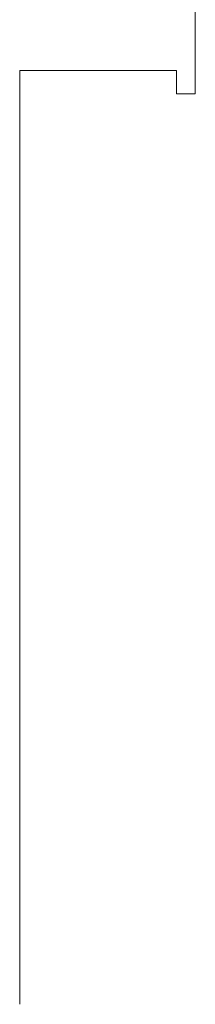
# Model space of a CAD drawing. Header units: millimetres. Extents: x -281 to 121694, y -16481 to 65128.
# Tile 100 of 256: x 22160 to 22167.5, y 22125 to 22167.17. Entities that reach past the tile are written whole.
import ezdxf

# ---------------------------------------------------------------- set-up
doc = ezdxf.new("R2010")
doc.units = ezdxf.units.MM
doc.layers.add('A--L3__Afbouw', color=2, linetype='Continuous', lineweight=5)

# ---------------------------------------------------------------- blocks, each defined once
blk = doc.blocks.new('NLRS_30_DO_WB_deur enkel draai-SH_gen_cpz - 32_31_03_deur enkel glasinvulling_jansen_economy 60_bxhxd_1390x2800x60_profiel 66-V229-L_80_ 15')
at = {"layer": 'A--L3__Afbouw'}
for p, q in [((-655, 30), (-695, 30)), ((-655, 23.3), (-655, 30)), ((-656, 22.5), (-656, 23.3)), ((-656, 23.3), (-655, 23.3)), ((-645, 22.5), (-656, 22.5))]:
    blk.add_line(p, q, dxfattribs=at)

msp = doc.modelspace()

# ---------------------------------------------------------------- block references
at = {"layer": 'A--L3__Afbouw', "rotation": 89.99999999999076}
msp.add_blockref('NLRS_30_DO_WB_deur enkel draai-SH_gen_cpz - 32_31_03_deur enkel glasinvulling_jansen_economy 60_bxhxd_1390x2800x60_profiel 66-V229-L_80_ 15', (22190, 22820), dxfattribs=at)

doc.saveas('drawing.dxf')
